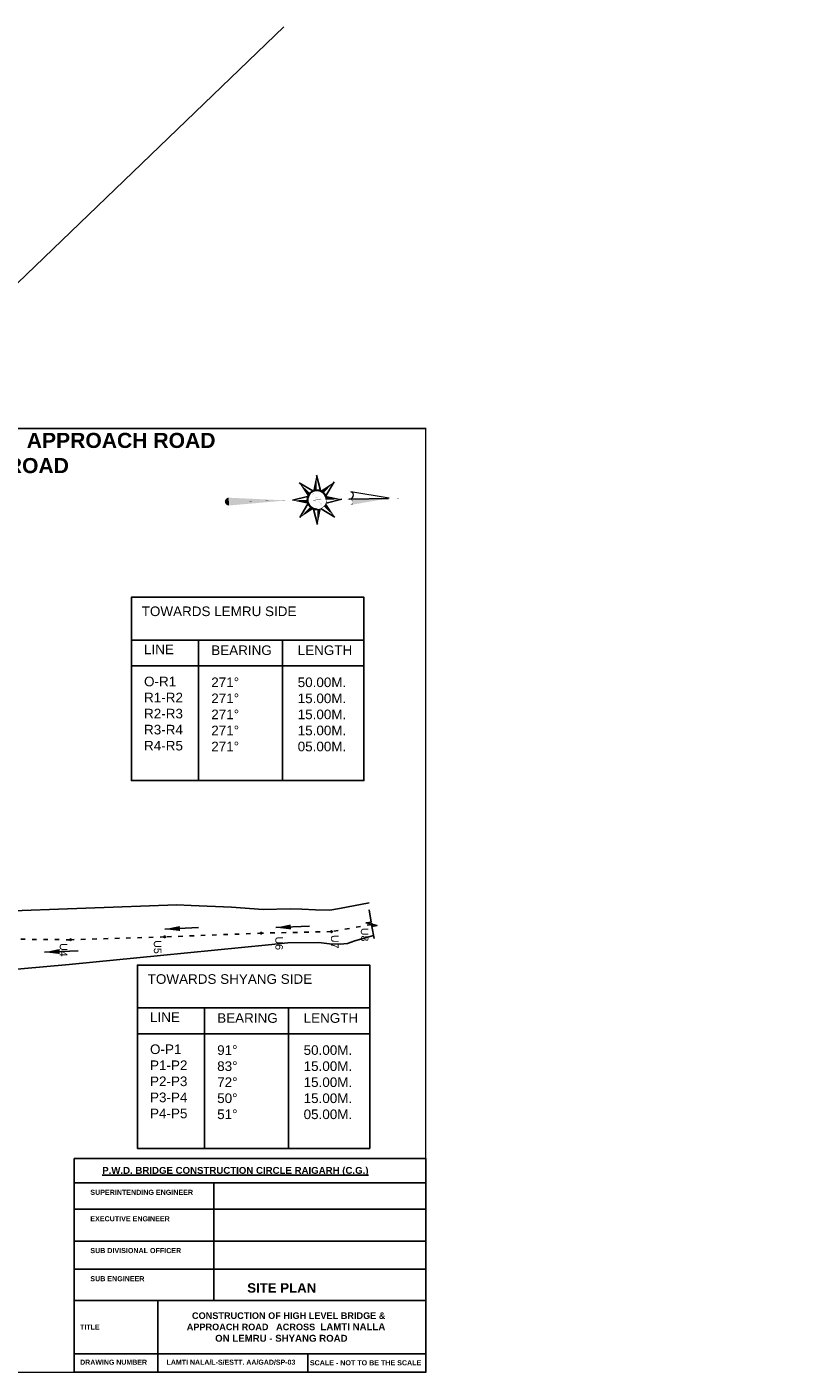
# Model space of a CAD drawing. Header units: millimetres. Extents: x 2526 to 2924, y 877 to 1234.
# Tile 6 of 6: x 2717 to 2924, y 877 to 1234. Entities that reach past the tile are written whole.
import ezdxf

# ---------------------------------------------------------------- set-up
doc = ezdxf.new("R2010")
doc.units = ezdxf.units.MM
doc.linetypes.add('ACAD_ISO03W100', pattern=[30, 12, -18])
doc.layers.add('TEXT', color=7, linetype='Continuous')
doc.styles.add('style2', font='sanss___.ttf', dxfattribs={"height": 6})
doc.styles.add('style4', font='sanss___.ttf', dxfattribs={"height": 7})
doc.dimstyles.get("Standard").update_dxf_attribs({"dimtxt": 0.18, "dimasz": 3.275, "dimexe": 0.18, "dimexo": 0.0625, "dimgap": 0.09, "dimtad": 0, "dimtih": 1, "dimtoh": 1, "dimzin": 0, "dimdsep": 46, "dimtxsty": 'style2', "dimcen": 0.09, "dimadec": 0, "dimazin": 0, "dimtfac": 1, "dimtofl": 0, "dimtmove": 0, "dimatfit": 3, "dimfxl": 0.18, "dimtolj": 1, "dimtzin": 0, "dimarcsym": 0})

# ---------------------------------------------------------------- blocks, each defined once
blk = doc.blocks.new('A$C13D1067A')
at = {"linetype": 'Continuous', "const_width": 0.001}
for points in [[(0.467, 1.899), (0.467, 3.254)], [(0.364, 1.658), (0.37, 1.66), (0.372, 1.666), (0.37, 1.671), (0.363, 1.673), (0.358, 1.67), (0.354, 1.664), (0.354, 1.655), (0.358, 1.647), (0.363, 1.642), (0.372, 1.64), (0.38, 1.641), (0.388, 1.644), (0.396, 1.65), (0.405, 1.663), (0.41, 1.673), (0.418, 1.69), (0.456, 1.804)], [(0.474, 1.642), (0.483, 1.672), (0.497, 1.717), (0.511, 1.758), (0.519, 1.774), (0.527, 1.787), (0.535, 1.796), (0.544, 1.803), (0.551, 1.805), (0.561, 1.806), (0.567, 1.805), (0.571, 1.801), (0.573, 1.797), (0.573, 1.791), (0.571, 1.787), (0.567, 1.784), (0.562, 1.785), (0.559, 1.788), (0.56, 1.793), (0.563, 1.795), (0.567, 1.796)], [(0.467, 0.31), (0.467, 1.546)]]:
    blk.add_lwpolyline(points, dxfattribs=at)
at = {"linetype": 'Continuous'}
for points in [[(0.467, 2.331), (0.467, 3.059)], [(0.137, 2.05), (0.397, 1.889)], [(0.467, 2.188), (0.536, 1.893)], [(0.795, 2.047), (0.638, 1.794)], [(0.005, 1.722), (0.294, 1.789)], [(0.298, 1.789), (0.297, 1.79)], [(0.397, 1.889), (0.397, 1.889)], [(0.14, 1.395), (0.296, 1.647)], [(0.465, 1.263), (0.399, 1.547)], [(0.793, 1.393), (0.54, 1.55)], [(0.927, 1.719), (0.639, 1.652)]]:
    blk.add_lwpolyline(points, dxfattribs=at)
at = {"const_width": 0.00814}
blk.add_lwpolyline([(0.289, 1.721, 1), (0.645, 1.721, 1)], format="xyb", close=True, dxfattribs=at)
blk.add_lwpolyline([(0.456, 1.804, 0.001, 0.0075, 0), (0.459, 1.765, 0.0075, 0.0075, 0), (0.471, 1.685, 0.0075, 0.001, 0), (0.474, 1.642, 0.001, 0.001, 0)], format="xyseb")
for points in [[(0.467, 0), (0.467, 0), (0.467, 0), (0.467, 0), (0.467, 0)], [(0.467, 0), (0.467, 0)], [(0.467, 0), (0.467, 0)], [(0.467, 0), (0.467, 0), (0.467, 0), (0.467, 0), (0.467, 0), (0.467, 0), (0.467, 0)], [(0.467, 0), (0.467, 0), (0.467, 0), (0.467, 0), (0.467, 0)]]:
    blk.add_lwpolyline(points)
for radius, start, end in [(0.182, 90, 180), (0.174, 90, 180), (0.182, 180, 270), (0.174, 180, 270), (0.182, 270, 0), (0.174, 270, 0)]:
    blk.add_arc((0.467, 1.721), radius, start, end)
for points in [[(0.467, 3.059), (0.57, 2.383), (0.467, 3.059), (0.467, 2.378)], [(0.467, 2.331), (0.467, 2.378), (0.475, 2.353), (0.475, 2.378)], [(0.475, 2.353), (0.475, 2.378), (0.483, 2.363), (0.483, 2.378)], [(0.483, 2.363), (0.483, 2.378), (0.492, 2.37), (0.492, 2.379)], [(0.492, 2.37), (0.492, 2.379), (0.5, 2.374), (0.5, 2.379)], [(0.5, 2.374), (0.5, 2.379), (0.508, 2.377), (0.508, 2.38)], [(0.508, 2.377), (0.508, 2.38), (0.516, 2.379), (0.516, 2.38)], [(0.516, 2.379), (0.516, 2.38), (0.524, 2.379), (0.524, 2.381)], [(0.524, 2.379), (0.524, 2.381), (0.532, 2.379), (0.532, 2.381)], [(0.532, 2.379), (0.532, 2.381), (0.54, 2.377), (0.54, 2.382)], [(0.54, 2.377), (0.54, 2.382), (0.549, 2.374), (0.549, 2.382)], [(0.549, 2.374), (0.549, 2.382), (0.557, 2.369), (0.557, 2.382)], [(0.557, 2.369), (0.557, 2.382), (0.565, 2.362), (0.565, 2.383)], [(0.565, 2.383), (0.576, 2.344), (0.57, 2.383), (0.576, 2.344)], [(0.565, 2.362), (0.565, 2.383), (0.573, 2.351), (0.576, 2.344)], [(0.137, 2.051), (0.338, 1.849), (0.137, 2.051), (0.299, 1.79)], [(0.467, 2.188), (0.467, 1.903), (0.467, 2.188), (0.397, 1.889)], [(0.797, 2.051), (0.596, 1.849), (0.797, 2.051), (0.537, 1.889)], [(0.934, 1.721), (0.649, 1.721), (0.934, 1.721), (0.636, 1.79)], [(0, 1.721), (0.285, 1.721), (0, 1.721), (0.299, 1.651)], [(0.137, 1.39), (0.338, 1.592), (0.137, 1.39), (0.397, 1.552)], [(0.467, 1.253), (0.467, 1.538), (0.467, 1.253), (0.537, 1.552)], [(0.797, 1.39), (0.596, 1.592), (0.797, 1.39), (0.636, 1.651)], [(0.467, 1.152), (0.54, 0.073), (0.467, 1.152), (0.394, 0.074)], [(0.394, 0.074), (0.396, 0.054), (0.402, 0.073), (0.402, 0.04)], [(0.402, 0.073), (0.402, 0.04), (0.41, 0.073), (0.41, 0.027)], [(0.41, 0.073), (0.41, 0.027), (0.418, 0.073), (0.418, 0.019)], [(0.418, 0.073), (0.418, 0.019), (0.426, 0.073), (0.426, 0.012)], [(0.426, 0.073), (0.426, 0.012), (0.435, 0.073), (0.435, 0.008)], [(0.435, 0.073), (0.435, 0.008), (0.443, 0.073), (0.443, 0.004)], [(0.443, 0.073), (0.443, 0.004), (0.451, 0.073), (0.451, 0.002)], [(0.451, 0.073), (0.451, 0.002), (0.459, 0.073), (0.459, 0)], [(0.459, 0.073), (0.459, 0), (0.467, 0.073), (0.467, 0)], [(0.467, 0.073), (0.467, 0), (0.475, 0.073), (0.475, 0)], [(0.475, 0.073), (0.475, 0), (0.483, 0.073), (0.483, 0.002)], [(0.483, 0.073), (0.483, 0.002), (0.492, 0.073), (0.492, 0.004)], [(0.492, 0.073), (0.492, 0.004), (0.5, 0.073), (0.5, 0.008)], [(0.5, 0.073), (0.5, 0.008), (0.508, 0.073), (0.508, 0.012)], [(0.508, 0.073), (0.508, 0.012), (0.516, 0.073), (0.516, 0.019)], [(0.516, 0.073), (0.516, 0.019), (0.524, 0.073), (0.524, 0.027)], [(0.524, 0.073), (0.524, 0.027), (0.532, 0.073), (0.532, 0.04)], [(0.532, 0.073), (0.532, 0.04), (0.54, 0.073), (0.538, 0.054)]]:
    blk.add_solid(points)

msp = doc.modelspace()

# ---------------------------------------------------------------- linework, layer by layer
at = {"color": 1}
msp.add_line((2802.36, 1110.81), (2802.36, 1110.81), dxfattribs=at)
for points in [[(2625.25, 1165.74), (2674, 1127.55), (2784.63, 1233.94)], [(2807.16, 1001.92), (2799.31, 1000.42), (2796.74, 999.98), (2792.97, 1000.09), (2789.37, 1000.22), (2786.3, 1000.33), (2779.11, 1000.18), (2770.79, 1000.74), (2760.07, 1001.2), (2756.28, 1001.36), (2708.01, 999.64)], [(2807.17, 1000.05), (2807.74, 996.82), (2806.37, 996.59), (2809.3, 995.91), (2807.93, 995.68), (2808.5, 992.45)], [(2808.36, 993.25), (2803.41, 991.85), (2801.43, 991.14), (2799.51, 990.98), (2796.67, 991.04), (2793.83, 991.4), (2785.67, 991.29), (2780.54, 990.8), (2751.95, 987.96), (2727.74, 985.55), (2709.01, 983.88)]]:
    msp.add_lwpolyline(points)
at = {"color": 1, "const_width": 0.4}
msp.add_lwpolyline([(2822.17, 1127.55), (2822.17, 877.55), (2525.84, 877.55), (2525.84, 1127.55)], close=True, dxfattribs=at)
at = {"color": 6, "linetype": 'ACAD_ISO03W100', "ltscale": 0.1}
msp.add_lwpolyline([(2807.86, 996.17), (2797.22, 994.29), (2778.81, 993.88), (2753.05, 992.9), (2728.15, 992.14), (2708.08, 992.32), (2691.97, 993.36), (2675.38, 992.83), (2670.76, 993.05), (2664.77, 993.35), (2652.67, 992.64), (2629.31, 991.55), (2604.16, 990.52), (2588.41, 991.98), (2575.17, 998.17), (2567.56, 1005.57), (2562.03, 1017.75), (2556.53, 1021.59), (2549.1, 1024.14), (2534.89, 1031.31), (2531.06, 1033.73)], dxfattribs=at)
for centre in [(2807.86, 996.17), (2728.15, 992.14), (2753.05, 992.9), (2778.6, 993.88), (2797.22, 994.29)]:
    msp.add_circle(centre, 0.206)
at = {"layer": 'TEXT', "color": 1, "lineweight": 5}
msp.add_line((2812.47, 1109.15), (2802.36, 1110.81), dxfattribs=at)
at = {"layer": 'TEXT'}
for points in [[(2744.26, 1071.48), (2805.79, 1071.48), (2805.79, 1082.85), (2744.26, 1082.85)], [(2744.26, 1082.85), (2805.79, 1082.85), (2805.79, 1034.3), (2744.26, 1034.3)], [(2745.83, 974.06), (2807.37, 974.06), (2807.37, 985.42), (2745.83, 985.42)], [(2745.83, 985.42), (2807.37, 985.42), (2807.37, 936.87), (2745.83, 936.87)]]:
    msp.add_lwpolyline(points, close=True, dxfattribs=at)
for points in [[(2762.02, 1071.48), (2762.02, 1034.3)], [(2784.24, 1071.48), (2784.24, 1034.3)], [(2744.26, 1064.68), (2805.79, 1064.68)], [(2763.59, 974.06), (2763.59, 936.87)], [(2785.81, 974.06), (2785.81, 936.87)], [(2745.83, 967.25), (2807.37, 967.25)]]:
    msp.add_lwpolyline(points, dxfattribs=at)
at = {"layer": 'TEXT', "color": 0}
msp.add_lwpolyline([(2729.09, 934.17), (2822.17, 934.17), (2822.17, 877.55), (2729.09, 877.55)], close=True, dxfattribs=at)
for points in [[(2729.09, 927.75), (2822.17, 927.75)], [(2766.07, 896.54), (2766.07, 927.75)], [(2729.09, 920.73), (2822.17, 920.73)], [(2729.09, 912.31), (2822.17, 912.31)], [(2729.09, 904.85), (2822.17, 904.85)], [(2729.09, 896.54), (2822.17, 896.54)], [(2751.26, 877.55), (2751.26, 896.54)], [(2729.09, 882.41), (2822.17, 882.41)], [(2790.96, 882.41), (2790.96, 877.55)]]:
    msp.add_lwpolyline(points, dxfattribs=at)
at = {"layer": 'TEXT', "color": 1, "lineweight": 5}
msp.add_arc((2802.05, 1109.88), 0.98, 254.089, 71.76, dxfattribs=at)

# ---------------------------------------------------------------- block references
at = {"layer": 'TEXT', "color": 6, "lineweight": 5, "xscale": 14.16424052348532, "yscale": 14.1642405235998, "zscale": 14.1642405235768, "rotation": 271.1642947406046}
msp.add_blockref('A$C13D1067A', (2768.88, 1114.79), dxfattribs=at)

# ---------------------------------------------------------------- texts
at = {"insert": (2477.71, 1126.41), "char_height": 4, "width": 968.4796, "attachment_point": 1, "style": 'style4'}
msp.add_mtext('\\pi60.652;{\\fSansSerif|b1|i0|c2|p2;SITE PLAN FOR THE \\fArial|b1|i0|c0|p34;\\C0;CONSTRUCTION OF HIGH LEVEL BRIDGE &  APPROACH ROAD\\P                              ACROSS LAMTI NALLA ON  LEMRU - SHYANG ROAD}', dxfattribs=at)
at = {"char_height": 2, "width": 2.1113, "attachment_point": 1, "rotation": 270, "style": 'style4'}
for s, insert in [('U8', (2807, 995.27)), ('U5', (2752.19, 992)), ('U6', (2784.37, 992.98)), ('U7', (2799.09, 993.39)), ('U4', (2727.29, 991.25))]:
    msp.add_mtext(s, dxfattribs=dict(at, insert=insert))
at = {"layer": 'TEXT', "char_height": 2.55, "width": 107.0207, "attachment_point": 1, "style": 'style2'}
for s, insert in [('     TOWARDS LEMRU SIDE', (2742.03, 1080.42)), ('LINE ^I\\P\\PO-R1\\PR1-R2\\PR2-R3\\PR3-R4\\PR4-R5', (2747.6, 1070.33)), ('BEARING\\P\\P271%%D\\P271%%D\\P271%%D\\P271%%D\\P271%%D', (2765.39, 1070.11)), ('LENGTH\\P\\P50.00M.\\P15.00M.\\P15.00M.\\P15.00M.\\P05.00M.', (2788.27, 1070.11)), ('     TOWARDS SHYANG SIDE', (2743.61, 983)), ('LINE ^I\\P\\PO-P1\\PP1-P2\\PP2-P3\\PP3-P4\\PP4-P5', (2749.18, 972.91)), ('BEARING\\P\\P91%%D\\P83%%D\\P72%%D\\P50%%D\\P51%%D', (2766.96, 972.68)), ('LENGTH\\P\\P50.00M.\\P15.00M.\\P15.00M.\\P15.00M.\\P05.00M.', (2789.84, 972.68))]:
    msp.add_mtext(s, dxfattribs=dict(at, insert=insert))
at = {"layer": 'TEXT', "color": 0}
for s, insert, char_height, width, attachment_point in [('{\\fArial|b1|i0|c0|p34;\\LP.W.D. BRIDGE CONSTRUCTION CIRCLE RAIGARH (C.G.)}', (2736.52, 931.95), 1.8281, 109.3452, 1), ('{\\fArial|b1|i0|c0|p34;SUPERINTENDING ENGINEER}', (2733.38, 925.91), 1.3475, 37.3055, 1), ('{\\fArial|b1|i0|c0|p34;EXECUTIVE ENGINEER}', (2733.38, 918.9), 1.3475, 37.3055, 1), ('{\\fArial|b1|i0|c0|p34;SUB DIVISIONAL OFFICER}', (2733.38, 910.47), 1.3475, 37.3055, 1), ('{\\fArial|b1|i0|c0|p34;SUB ENGINEER}', (2733.38, 903.02), 1.3475, 37.3055, 1), ('{\\fArial|b1|i0|c0|p34;SITE PLAN}', (2784.05, 901.16), 2.5035, 107.9415, 2), ('\\pi24.651;{\\fArial|b1|i0|c0|p34;  \\H0.9473x;CONSTRUCTION OF HIGH LEVEL BRIDGE & \\PAPPROACH ROAD   ACROSS \\H1.056x; LAMTI NALLA\\P\\pi22.186;ON LEMRU - SHYANG ROAD}', (2772.86, 893.42), 1.8288, 147.8191, 2), ('{\\fArial|b1|i0|c0|p34;\\H1.75x;TITLE\\fArial|b0|i0|c0|p34;\\H0.8571x;        }', (2730.68, 890.19), 0.7582, 49.8734, 1), ('{\\fArial|b1|i0|c0|p34;\\H1.75x;DRAWING NUMBER\\fArial|b0|i0|c0|p34;\\H0.8571x;        }', (2730.68, 880.89), 0.7582, 49.8734, 1), ('{\\fArial|b1|i0|c0|p34;\\H1.75x;LAMTI NALA/L-S/ESTT. AA/GAD/SP-03\\fArial|b0|i0|c0|p34;\\H0.8571x;             }', (2753.57, 880.89), 0.75817, 49.8734, 1), ('{\\fArial|b1|i0|c0|p34;\\H1.75x;SCALE - NOT TO BE THE SCALE}', (2791.5, 880.75), 0.77, 50.6527, 1)]:
    msp.add_mtext(s, dxfattribs=dict(at, insert=insert, char_height=char_height, width=width, attachment_point=attachment_point))

# ---------------------------------------------------------------- leaders
at = {"color": 4}
for points in [[(2753.09, 994.93), (2762.01, 995.34)], [(2782.46, 995.35), (2791.38, 995.75)], [(2721.25, 988.83), (2730.17, 989.24)]]:
    msp.add_leader(points, dimstyle='Standard', override={"dimasz": 4}, dxfattribs=at)

doc.saveas('drawing.dxf')
